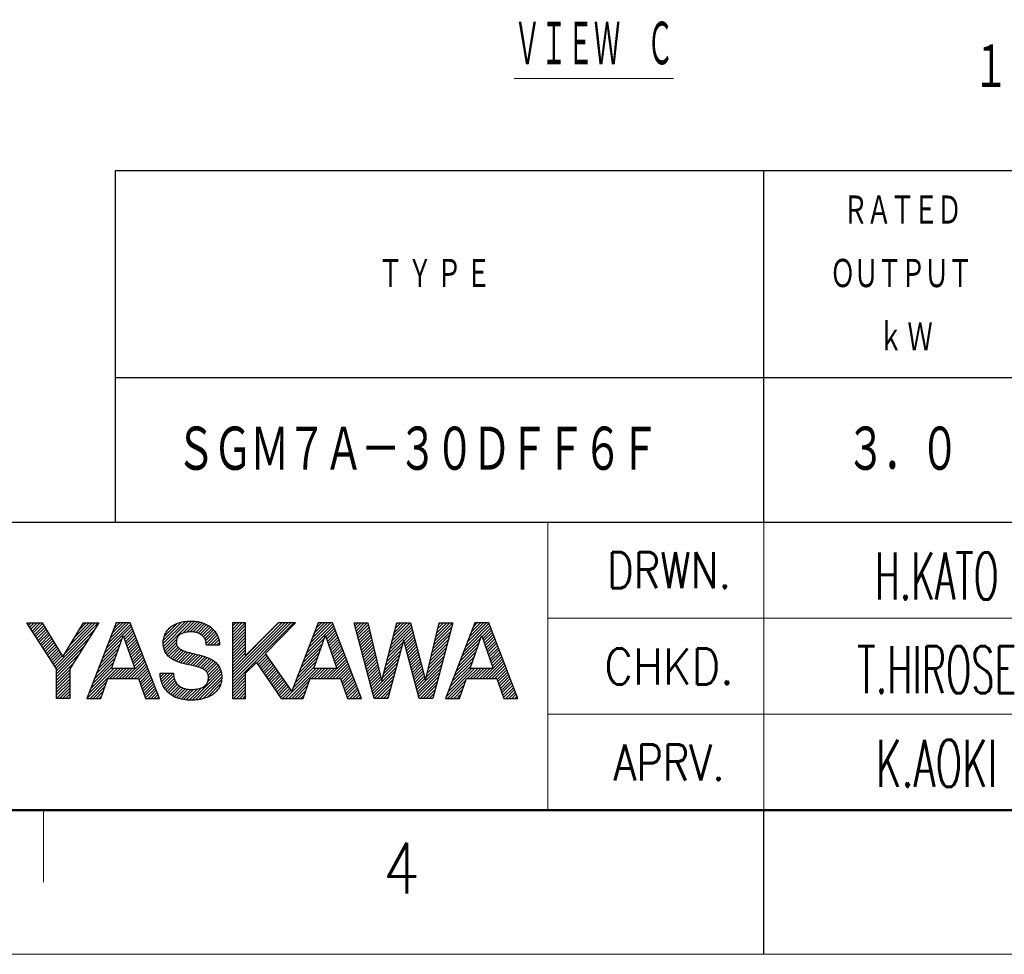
# Model space of a CAD drawing. Header units: millimetres. Extents: x 0 to 1300, y 0 to 891.
# Tile 7 of 146: x 475 to 680, y 0 to 195. Entities that reach past the tile are written whole.
import ezdxf

# ---------------------------------------------------------------- set-up
doc = ezdxf.new("R2010")
doc.units = ezdxf.units.MM
doc.header["$LTSCALE"] = 0.545669
doc.layers.add('NoLayerName_001', color=7, linetype='Continuous')
doc.layers.add('NoLayerName_002', color=7, linetype='Continuous')
doc.styles.get("Standard").update_dxf_attribs({"font": 'txt', "bigfont": 'extfont2'})

# ---------------------------------------------------------------- blocks, each defined once
blk = doc.blocks.new('JZB_0004')
at = {"layer": 'NoLayerName_002', "color": 3, "lineweight": 13, "char_height": 3.27, "attachment_point": 5}
for s, insert in [('\\A1;\\W0.5625;H.KATO', (84.818, 14.635)), ('\\A1;\\W0.5714;T.HIROSE', (84.818, 8.135)), ('\\A1;\\W0.6000;K.AOKI', (84.818, 1.635))]:
    blk.add_mtext(s, dxfattribs=dict(at, insert=insert))

msp = doc.modelspace()

# ---------------------------------------------------------------- linework, layer by layer
at = {"layer": 'NoLayerName_001', "color": 7, "linetype": 'Continuous', "lineweight": 25}
for p, q in [((495.00004704, 163.19999532), (1230, 163.19999532)), ((495.00004704, 90), (495.00004704, 163.19999532)), ((630.0000384, 90), (630.0000384, 163.19999532)), ((1230, 119.99999808), (495.00004704, 119.99999808)), ((75, 90), (1230, 90)), ((495, 90), (1230, 90)), ((495.00004704, 90), (1230, 90)), ((476.52460756, 68.99961158), (479.74202095, 68.99961158)), ((482.70382408, 59.43918952), (476.52460756, 68.99961158)), ((476.62709043, 68.84105111), (476.7856509, 68.99961158)), ((476.87693284, 68.45449742), (477.422047, 68.99961158)), ((477.12677526, 68.06794373), (478.05844311, 68.99961158)), ((477.37661767, 67.68139005), (478.69483921, 68.99961158)), ((477.62646009, 67.29483636), (479.33123531, 68.99961158)), ((477.8763025, 66.90828267), (479.82740172, 68.85938188)), ((478.12614492, 66.52172898), (480.06824156, 68.46382562)), ((478.37598733, 66.13517529), (480.3090814, 68.06826936)), ((478.62582975, 65.7486216), (480.54992123, 67.67271309)), ((479.74202095, 68.99961158), (484.03479283, 61.94914679)), ((482.37346597, 59.95031628), (491.41945491, 68.99630522)), ((484.03479283, 61.94914679), (488.34788123, 68.9981154)), ((484.50599385, 62.71924026), (490.78343364, 68.99668005)), ((491.55474263, 68.99622549), (485.45994206, 59.44816659)), ((485.50926608, 64.3589086), (490.14741236, 68.99705488)), ((486.51253832, 65.99857694), (489.51139109, 68.99742971)), ((487.51581056, 67.63824528), (488.87536981, 68.99780454)), ((488.34788123, 68.9981154), (491.55474263, 68.99622549)), ((495.13407368, 68.99622549), (489.06179454, 53.2703675)), ((492.66702891, 62.60712598), (498.34399376, 68.28409083)), ((493.0673338, 63.64382697), (498.1666366, 68.74312978)), ((493.46763868, 64.68052796), (497.7834784, 68.99636768)), ((493.86794357, 65.71722895), (497.14704814, 68.99633352)), ((494.26824845, 66.75392994), (496.51061788, 68.99629937)), ((494.66855334, 67.79063093), (495.87418762, 68.99626521)), ((495.06885823, 68.82733192), (495.23775737, 68.99623106)), ((498.06878811, 68.99638299), (495.13407368, 68.99622549)), ((496.72175316, 66.02545413), (498.52135092, 67.82505189)), ((504.14405961, 53.27225741), (498.06878811, 68.99638299)), ((504.92256308, 64.68032251), (509.55233439, 69.31009381)), ((504.95487561, 65.34903114), (508.76559385, 69.15974937)), ((504.97856941, 64.09993273), (510.23179879, 69.35316211)), ((505.11032362, 63.59529084), (510.89160423, 69.37657145)), ((505.15465211, 66.18520374), (507.84792928, 68.87848091)), ((509.02069674, 66.86926786), (511.4848256, 69.33339672)), ((509.83989634, 67.05207135), (512.05919325, 69.27136827)), ((510.54467822, 67.12045713), (512.58145683, 69.15723574)), ((511.16328113, 67.10266394), (513.07376461, 69.01314742)), ((511.70048875, 67.00347545), (513.53398368, 68.83697038)), ((512.19381674, 66.86040734), (513.97173072, 68.63832132)), ((512.62640838, 66.65660288), (514.37098551, 68.40118001)), ((512.99239829, 66.38619669), (514.75566972, 68.14946811)), ((513.31381509, 66.07121738), (515.09630588, 67.85370817)), ((522.10284564, 68.99654048), (519.34452276, 68.99654048)), ((519.34452276, 68.99654048), (519.34452276, 53.27005252)), ((519.34452276, 68.91994454), (519.4211187, 68.99654048)), ((519.34452276, 68.28354844), (520.05751481, 68.99654048)), ((519.34452276, 67.64715233), (520.69391091, 68.99654048)), ((519.34452276, 67.01075623), (521.33030701, 68.99654048)), ((519.34452276, 66.37436013), (521.96670312, 68.99654048)), ((519.34452276, 59.37400299), (528.9669815, 68.99646173)), ((519.34452276, 58.73760689), (529.60337761, 68.99646173)), ((519.34452276, 58.10121079), (530.23977371, 68.99646173)), ((519.34452276, 57.46481468), (530.87616981, 68.99646173)), ((519.34452276, 56.82841858), (531.51256592, 68.99646173)), ((519.34452276, 56.19202248), (532.14896202, 68.99646173)), ((519.34452276, 65.73796402), (522.10284564, 68.4962869)), ((519.34452276, 65.10156792), (522.10284564, 67.8598908)), ((522.10284564, 62.19822111), (522.10284564, 68.99654048)), ((528.85738211, 68.99646173), (522.10284564, 62.19822111)), ((526.2039492, 62.65589419), (532.50616733, 68.99646173)), ((532.50616733, 68.99646173), (528.85738211, 68.99646173)), ((537.22369636, 68.99622549), (531.74079401, 54.79745937)), ((534.81147423, 62.7494285), (540.40901418, 68.34696845)), ((535.21181294, 63.78616332), (540.2316537, 68.80600408)), ((535.61215166, 64.82289813), (539.78561652, 68.996363)), ((536.01249037, 65.85963295), (539.14918626, 68.99632884)), ((536.41282908, 66.89636777), (538.512756, 68.99629468)), ((536.8131678, 67.93310258), (537.87632574, 68.99626052)), ((537.21350651, 68.9698374), (537.23989547, 68.99622636)), ((540.15809581, 68.99638299), (537.22369636, 68.99622549)), ((538.78847236, 66.09003052), (540.58637465, 67.88793282)), ((546.2335248, 53.27225741), (540.15809581, 68.99638299)), ((544.72632199, 68.99654048), (547.54701188, 68.99654048)), ((548.89514731, 53.2703675), (544.72632199, 68.99654048)), ((544.75788748, 68.87746513), (544.87696283, 68.99654048)), ((544.8912388, 68.37442035), (545.51335893, 68.99654048)), ((545.02459011, 67.87137556), (546.14975503, 68.99654048)), ((545.15794143, 67.36833077), (546.78615114, 68.99654048)), ((545.29129274, 66.86528598), (547.42254724, 68.99654048)), ((545.42464406, 66.36224119), (547.64537805, 68.58297518)), ((545.55799537, 65.85919641), (547.76765973, 68.06886077)), ((547.54701188, 68.99654048), (550.4067599, 56.97317264)), ((550.4527477, 56.97317264), (553.58905248, 68.99654048)), ((552.17183801, 63.5634936), (556.6440792, 68.03573479)), ((552.3964265, 64.4244782), (556.51277538, 68.54082708)), ((552.621015, 65.2854628), (556.33209268, 68.99654048)), ((552.8456035, 66.1464474), (555.69569658, 68.99654048)), ((553.07019199, 67.007432), (555.05930048, 68.99654048)), ((553.29478049, 67.8684166), (554.42290437, 68.99654048)), ((553.51936899, 68.7294012), (553.78650827, 68.99654048)), ((553.58905248, 68.99654048), (556.39430811, 68.99654048)), ((556.39430811, 68.99654048), (559.51990339, 56.97317264)), ((559.57597071, 56.97679497), (562.42815909, 68.99654048)), ((565.25546366, 68.99654048), (561.06269949, 53.2703675)), ((561.35484221, 64.47334846), (565.02913929, 68.14764554)), ((561.55283624, 65.30773859), (565.24163812, 68.99654048)), ((561.75083027, 66.14212873), (564.60524202, 68.99654048)), ((561.9488243, 66.97651886), (563.96884592, 68.99654048)), ((562.14681833, 67.81090899), (563.33244982, 68.99654048)), ((562.34481236, 68.64529912), (562.69605371, 68.99654048)), ((562.42815909, 68.99654048), (565.25546366, 68.99654048)), ((569.7934513, 68.99622549), (563.72117215, 53.2703675)), ((567.45286034, 62.93461336), (572.94734126, 68.42909427)), ((567.85316523, 63.97131435), (572.76998742, 68.88813653)), ((568.25347011, 65.00801534), (572.24181167, 68.99635689)), ((568.653775, 66.04471633), (571.60538141, 68.99632273)), ((569.05407989, 67.08141731), (570.96895115, 68.99628858)), ((569.45438477, 68.1181183), (570.33252089, 68.99625442)), ((572.72816572, 68.99638299), (569.7934513, 68.99622549)), ((571.32887173, 66.17422864), (573.1246951, 67.97005201)), ((578.80327973, 53.27225741), (572.72816572, 68.99638299)), ((478.87567216, 65.36206792), (480.79076107, 67.27715683)), ((479.12551458, 64.97551423), (481.03160091, 66.88160056)), ((479.37535699, 64.58896054), (481.27244075, 66.4860443)), ((479.62519941, 64.20240685), (481.51328059, 66.09048804)), ((479.87504182, 63.81585316), (481.75412043, 65.69493177)), ((482.62330839, 59.56376259), (490.67045612, 67.61091032)), ((482.70382408, 59.00788218), (489.54725393, 65.85131203)), ((492.26672402, 61.57042499), (496.34953121, 65.65323218)), ((494.18423668, 59.53226756), (496.57323974, 66.28562283)), ((496.57323974, 66.28562283), (496.63009452, 66.28562283)), ((496.63009452, 66.28562283), (499.00933306, 59.53226756)), ((496.88754814, 65.554853), (498.69870807, 67.36601294)), ((497.05334311, 65.08425187), (498.87606523, 66.906974)), ((497.21913808, 64.61365074), (499.05342239, 66.44793505)), ((497.38493305, 64.14304961), (499.23077955, 65.98889611)), ((513.58143992, 65.70244611), (515.42684765, 67.54785384)), ((513.76192362, 65.24653371), (515.70794258, 67.19255266)), ((513.8710171, 64.71923109), (515.97803878, 66.82625276)), ((514.12681751, 64.33863539), (516.19510766, 66.40692554)), ((514.7623109, 64.33773268), (516.39107719, 65.96649896)), ((519.34452276, 64.46517182), (522.10284564, 67.2234947)), ((519.34452276, 63.82877572), (522.10284564, 66.58709859)), ((519.34452276, 63.19237961), (522.10284564, 65.95070249)), ((534.41113552, 61.71269368), (538.4869857, 65.78854387)), ((536.27338688, 59.53226756), (538.66286243, 66.28562283)), ((538.66286243, 66.28562283), (538.71955971, 66.28562283)), ((538.71955971, 66.28562283), (541.09895574, 59.53226756)), ((538.95427544, 65.61943751), (540.76373512, 67.42889719)), ((539.12007853, 65.14884449), (540.9410956, 66.96986156)), ((539.28588162, 64.67825148), (541.11845607, 66.51082593)), ((539.4516847, 64.20765846), (541.29581655, 66.0517903)), ((545.69134669, 65.35615162), (547.88994142, 67.55474635)), ((545.824698, 64.85310683), (548.0122231, 67.04063193)), ((545.95804932, 64.35006204), (548.13450479, 66.52651751)), ((546.09140063, 63.84701725), (548.25678647, 66.0124031)), ((551.94724951, 62.702509), (556.77538301, 67.5306425)), ((555.04837159, 65.16723498), (556.90668683, 67.02555022)), ((555.18185686, 64.66432414), (557.03799065, 66.52045793)), ((555.31534212, 64.1614133), (557.16929446, 66.01536564)), ((560.95885415, 62.8045682), (564.56643848, 66.41215252)), ((561.15684818, 63.63895833), (564.79778888, 67.27989903)), ((567.05255546, 61.89791237), (571.11894101, 65.96429792)), ((568.8434568, 59.53226756), (571.23261736, 66.28562283)), ((571.23261736, 66.28562283), (571.28962963, 66.28562283)), ((571.28962963, 66.28562283), (573.66871067, 59.53226756)), ((571.49465858, 65.70361939), (573.30204894, 67.51100975)), ((571.66044544, 65.23301014), (573.47940278, 67.05196749)), ((571.82623229, 64.7624009), (573.65675662, 66.59292523)), ((571.99201915, 64.29179165), (573.83411047, 66.13388296)), ((572.15780601, 63.8211824), (574.01146431, 65.6748407)), ((480.12488424, 63.42929948), (481.99496027, 65.29937551)), ((480.37472665, 63.04274579), (482.23580011, 64.90381924)), ((480.62456907, 62.6561921), (482.47663995, 64.50826298)), ((480.87441148, 62.26963841), (482.71747979, 64.11270672)), ((481.1242539, 61.88308472), (482.95831963, 63.71715045)), ((482.70382408, 58.37148608), (488.42405174, 64.09171374)), ((491.46611425, 59.49702302), (495.65281739, 63.68372616)), ((491.86641914, 60.533724), (496.0011743, 64.66847917)), ((497.55072802, 63.67244848), (499.40813671, 65.52985716)), ((497.71652299, 63.20184735), (499.58549386, 65.07081822)), ((497.88231797, 62.73124622), (499.76285102, 64.61177927)), ((498.04811294, 62.26064508), (499.94020818, 64.15274033)), ((498.21390791, 61.79004395), (500.11756534, 63.69370138)), ((505.2725392, 63.12111031), (507.75677544, 65.60534656)), ((505.50023923, 62.71241425), (507.66540238, 64.87757739)), ((505.7673364, 62.34311531), (507.77813385, 64.35391276)), ((506.06585305, 62.00523586), (508.01998443, 63.95936724)), ((506.41817807, 61.72116478), (508.34811617, 63.65110287)), ((515.39780429, 64.33682996), (516.53499011, 65.47401578)), ((516.03329768, 64.33592725), (516.63001843, 64.932648)), ((516.66879106, 64.33502453), (516.6845686, 64.35080207)), ((519.34452276, 62.55598351), (522.10284564, 65.31430639)), ((519.34452276, 61.91958741), (522.10284564, 64.67791028)), ((519.34452276, 61.2831913), (522.10284564, 64.04151418)), ((533.61045809, 59.63922405), (537.79005865, 63.81882461)), ((534.0107968, 60.67595887), (538.13852217, 64.80368424)), ((539.61748779, 63.73706545), (541.47317702, 65.59275467)), ((539.78329088, 63.26647243), (541.6505375, 65.13371905)), ((539.94909397, 62.79587941), (541.82789797, 64.67468342)), ((540.11489705, 62.3252864), (542.00525844, 64.21564779)), ((540.28070014, 61.85469338), (542.18261892, 63.75661216)), ((546.22475195, 63.34397247), (548.37906816, 65.49828868)), ((546.35810326, 62.84092768), (548.50134985, 64.98417426)), ((546.49145458, 62.33788289), (548.62363153, 64.47005984)), ((546.62480589, 61.8348381), (548.74591322, 63.95594543)), ((551.49807252, 60.9805398), (554.65641533, 64.13888261)), ((551.72266101, 61.8415244), (554.8901814, 65.00904479)), ((554.96774144, 65.2977514), (551.73662621, 53.2703675)), ((555.01372923, 65.2977514), (554.96774144, 65.2977514)), ((558.20610132, 53.2703675), (555.01372923, 65.2977514)), ((555.44882739, 63.65850247), (557.30059828, 65.51027335)), ((555.58231265, 63.15559163), (557.43190209, 65.00518107)), ((555.71579792, 62.65268079), (557.56320591, 64.50008878)), ((555.84928318, 62.14976995), (557.69450972, 63.99499649)), ((560.36487207, 60.3013978), (563.87238727, 63.80891301)), ((560.56286609, 61.13578793), (564.10373767, 64.67665951)), ((560.76086012, 61.97017807), (564.33508808, 65.54440602)), ((566.25194568, 59.82451039), (570.42215611, 63.99472082)), ((566.65225057, 60.86121138), (570.77054856, 64.97950937)), ((572.32359286, 63.35057316), (574.18881815, 65.21579844)), ((572.48937972, 62.87996391), (574.36617199, 64.75675618)), ((572.65516657, 62.40935466), (574.54352583, 64.29771392)), ((572.82095343, 61.93874541), (574.72087967, 63.83867166)), ((481.37409631, 61.49653103), (483.19915947, 63.32159419)), ((481.62393873, 61.10997735), (483.43999931, 62.92603793)), ((481.87378114, 60.72342366), (483.68083914, 62.53048166)), ((482.12362356, 60.33686997), (483.92167898, 62.1349254)), ((482.70382408, 57.73508998), (487.30084955, 62.33211545)), ((490.66550448, 57.42362104), (494.95610357, 61.71422013)), ((491.06580936, 58.46032203), (495.30446048, 62.69897314)), ((498.37970288, 61.31944282), (500.29492249, 63.23466243)), ((498.54549785, 60.84884169), (500.47227965, 62.77562349)), ((498.71129283, 60.37824056), (500.64963681, 62.31658454)), ((498.8770878, 59.90763943), (500.82699397, 61.8575456)), ((506.78104697, 61.44763757), (508.74470834, 63.41129894)), ((507.20085469, 61.23104919), (509.17478644, 63.20498094)), ((507.6209401, 61.01473849), (509.64030258, 63.03410098)), ((508.09234228, 60.84974457), (510.13240433, 62.88980662)), ((508.56374447, 60.68475065), (510.63792829, 62.75893448)), ((509.06653454, 60.55114462), (511.14815323, 62.63276331)), ((509.57955492, 60.4277689), (511.65982425, 62.50803823)), ((510.09436503, 60.30618291), (512.1672584, 62.37907628)), ((510.62239928, 60.19782105), (512.67041041, 62.24583219)), ((511.13744331, 60.07646898), (513.17356243, 62.1125881)), ((511.64714749, 59.94977706), (513.65188909, 61.95451866)), ((512.15394637, 59.82017984), (514.11665618, 61.78288964)), ((512.61662977, 59.64646714), (514.56486796, 61.59470533)), ((519.34452276, 60.6467952), (522.10284564, 63.40511808)), ((519.34452276, 60.0103991), (522.10284564, 62.76872198)), ((524.42336904, 60.63447265), (526.3034993, 62.51460291)), ((524.68303957, 60.25774707), (526.56654916, 62.14125667)), ((524.94271009, 59.8810215), (526.82959902, 61.76791043)), ((531.74079401, 54.79745937), (526.2039492, 62.65589419)), ((532.80978066, 57.56575442), (537.09313159, 61.84910535)), ((533.21011938, 58.60248923), (537.44159512, 62.83396498)), ((540.44650323, 61.38410037), (542.35997939, 63.29757653)), ((540.61230632, 60.91350735), (542.53733987, 62.8385409)), ((540.7781094, 60.44291433), (542.71470034, 62.37950527)), ((540.94391249, 59.97232132), (542.89206081, 61.92046964)), ((546.75815721, 61.33179331), (548.8681949, 63.44183101)), ((546.89150852, 60.82874853), (548.99047659, 62.92771659)), ((547.02485984, 60.32570374), (549.11275827, 62.41360217)), ((547.15821115, 59.82265895), (549.23503996, 61.89948776)), ((550.82430703, 58.397586), (553.95511713, 61.5283961)), ((551.04889552, 59.2585706), (554.1888832, 62.39855827)), ((551.27348402, 60.1195552), (554.42264926, 63.26872044)), ((555.98276845, 61.64685911), (557.82581354, 63.4899042)), ((556.11625371, 61.14394827), (557.95711735, 62.98481192)), ((556.24973898, 60.64103743), (558.08842117, 62.47971963)), ((556.38322424, 60.1381266), (558.21972499, 61.97462734)), ((559.96888401, 58.63261754), (563.40968646, 62.07341999)), ((560.16687804, 59.46700767), (563.64103687, 62.9411665)), ((565.45133591, 57.75110841), (569.72537122, 62.02514372)), ((565.8516408, 58.7878094), (570.07376367, 63.00993227)), ((572.98674029, 61.46813617), (574.89823351, 63.37962939)), ((573.15252714, 60.99752692), (575.07558736, 62.92058713)), ((573.318314, 60.52691767), (575.2529412, 62.46154487)), ((573.48410086, 60.05630843), (575.43029504, 62.00250261)), ((573.64988771, 59.58569918), (575.60764888, 61.54346035)), ((482.70382408, 57.09869387), (486.17764736, 60.57251716)), ((489.06428493, 53.27681708), (495.31973542, 59.53226756)), ((489.46458982, 54.31351807), (494.68333931, 59.53226756)), ((489.86489471, 55.35021906), (494.25938976, 59.74471411)), ((490.26519959, 56.38692005), (494.60774666, 60.72946712)), ((493.83155828, 57.40769433), (495.95613152, 59.53226756)), ((499.00933306, 59.53226756), (494.18423668, 59.53226756)), ((494.46795439, 57.40769433), (496.59252762, 59.53226756)), ((495.10435049, 57.40769433), (497.22892372, 59.53226756)), ((495.74074659, 57.40769433), (497.86531983, 59.53226756)), ((496.3771427, 57.40769433), (498.50171593, 59.53226756)), ((497.0135388, 57.40769433), (501.00435113, 61.39850665)), ((497.6499349, 57.40769433), (501.18170828, 60.93946771)), ((498.28633101, 57.40769433), (501.35906544, 60.48042876)), ((498.92272711, 57.40769433), (501.5364226, 60.02138982)), ((499.55912321, 57.40769433), (501.71377976, 59.56235087)), ((513.07767892, 59.47112018), (514.97936309, 61.37280435)), ((513.47444238, 59.23148754), (515.37663626, 61.13368142)), ((513.82879238, 58.94944143), (515.73382236, 60.85447142)), ((514.11247427, 58.59672722), (516.06186099, 60.54611394)), ((514.29361273, 58.14146958), (516.35549826, 60.20335511)), ((514.3439235, 57.55538425), (516.59702853, 59.80848928)), ((522.10284564, 58.52967059), (524.32978897, 60.77023701)), ((524.32978897, 60.77023701), (529.49932136, 53.2703675)), ((525.20238062, 59.50429592), (527.09264888, 61.39456418)), ((525.46205115, 59.12757034), (527.35569874, 61.02121794)), ((525.72172167, 58.75084477), (527.61874861, 60.6478717)), ((525.9813922, 58.37411919), (527.88179847, 60.27452546)), ((526.24106273, 57.99739362), (528.14484833, 59.90117922)), ((526.50073325, 57.62066804), (528.40789819, 59.52783298)), ((530.42358206, 53.2703675), (536.68548211, 59.53226756)), ((531.05997816, 53.2703675), (537.32187822, 59.53226756)), ((532.00910323, 55.49228478), (536.39620453, 59.87938608)), ((532.40944195, 56.5290196), (536.74466806, 60.86424571)), ((535.83370109, 57.40769433), (537.95827432, 59.53226756)), ((541.09895574, 59.53226756), (536.27338688, 59.53226756)), ((536.47009719, 57.40769433), (538.59467042, 59.53226756)), ((537.10649329, 57.40769433), (539.23106653, 59.53226756)), ((537.7428894, 57.40769433), (539.86746263, 59.53226756)), ((538.3792855, 57.40769433), (540.50385873, 59.53226756)), ((539.0156816, 57.40769433), (543.06942129, 61.46143401)), ((539.6520777, 57.40769433), (543.24678176, 61.00239838)), ((540.28847381, 57.40769433), (543.42414224, 60.54336276)), ((540.92486991, 57.40769433), (543.60150271, 60.08432713)), ((541.56126601, 57.40769433), (543.77886319, 59.6252915)), ((547.29156247, 59.31961416), (549.35732165, 61.38537334)), ((547.42491378, 58.81656937), (549.47960333, 60.87125892)), ((547.5582651, 58.31352459), (549.60188502, 60.35714451)), ((547.69161641, 57.8104798), (549.7241667, 59.84303009)), ((548.4917243, 54.79221107), (553.48758499, 59.78807176)), ((550.59971853, 57.5366014), (553.72135106, 60.65823393)), ((556.51670951, 59.63521576), (558.3510288, 61.46953505)), ((556.65019477, 59.13230492), (558.48233262, 60.96444277)), ((556.78368004, 58.62939408), (558.61363643, 60.45935048)), ((556.9171653, 58.12648324), (558.74494025, 59.95425819)), ((557.71807689, 55.10901821), (562.94698566, 60.33792698)), ((557.85156215, 54.60610737), (562.71563525, 59.47018047)), ((559.77088998, 57.79822741), (563.17833606, 61.20567349)), ((563.85011637, 53.60430445), (569.77807947, 59.53226756)), ((564.25042125, 54.64100544), (569.14168337, 59.53226756)), ((564.65072614, 55.67770643), (569.02858633, 60.05556662)), ((565.05103103, 56.71440742), (569.37697877, 61.04035517)), ((568.28990234, 57.40769433), (570.41447558, 59.53226756)), ((573.66871067, 59.53226756), (568.8434568, 59.53226756)), ((568.92629845, 57.40769433), (571.05087168, 59.53226756)), ((569.56269455, 57.40769433), (571.68726778, 59.53226756)), ((570.19909065, 57.40769433), (572.32366389, 59.53226756)), ((570.83548676, 57.40769433), (572.96005999, 59.53226756)), ((571.47188286, 57.40769433), (573.59645609, 59.53226756)), ((572.10827896, 57.40769433), (575.78500272, 61.08441809)), ((572.74467506, 57.40769433), (575.96235656, 60.62537582)), ((573.38107117, 57.40769433), (576.1397104, 60.16633356)), ((574.01746727, 57.40769433), (576.31706424, 59.7072913)), ((482.70382408, 53.27005252), (482.70382408, 59.43918952)), ((482.70382408, 56.46229777), (485.45994206, 59.21841575)), ((482.70382408, 55.82590167), (485.45994206, 58.58201965)), ((482.70382408, 55.18950556), (485.45994206, 57.94562355)), ((485.45994206, 59.44816659), (485.45994206, 53.27005252)), ((491.96910528, 53.2703675), (493.43252518, 57.40769433)), ((493.43252518, 57.40769433), (499.7578947, 57.40769433)), ((499.7578947, 57.40769433), (501.21469992, 53.27225741)), ((499.87189796, 57.08407297), (501.89113692, 59.10331193)), ((500.03768212, 56.61346103), (502.06849407, 58.64427298)), ((500.20346628, 56.14284908), (502.24585123, 58.18523404)), ((500.36925044, 55.67223714), (502.42320839, 57.72619509)), ((504.3024214, 58.3326159), (504.48782165, 58.51801614)), ((504.36334452, 57.75714291), (505.12421775, 58.51801614)), ((504.44468777, 57.20209007), (505.76061385, 58.51801614)), ((504.59389459, 56.71490078), (506.39700996, 58.51801614)), ((504.75119614, 56.23580622), (507.03340606, 58.51801614)), ((504.973835, 55.82204898), (507.11168558, 57.95989957)), ((505.19758878, 55.40940666), (507.20920149, 57.42101937)), ((510.95602912, 52.89469766), (516.95621982, 58.89488836)), ((511.64650242, 52.94877485), (517.05732008, 58.35959251)), ((512.36337525, 53.02925158), (517.10810177, 57.7739781)), ((514.20833141, 56.78339606), (516.8133783, 59.38844294)), ((519.34452276, 55.55562638), (522.10284564, 58.31394925)), ((519.34452276, 54.91923027), (522.10284564, 57.67755315)), ((522.10284564, 53.27005252), (522.10284564, 58.52967059)), ((526.76040378, 57.24394246), (528.67094806, 59.15448674)), ((527.02007431, 56.86721689), (528.93399792, 58.7811405)), ((527.27974483, 56.49049131), (529.19704778, 58.40779426)), ((527.53941536, 56.11376573), (529.46009764, 58.03444802)), ((527.79908589, 55.73704016), (529.7231475, 57.66110178)), ((534.05841298, 53.2703675), (535.52214787, 57.40769433)), ((535.52214787, 57.40769433), (541.84735989, 57.40769433)), ((541.84735989, 57.40769433), (543.30416511, 53.27225741)), ((541.93861526, 57.14864747), (543.95622366, 59.16625587)), ((542.10439942, 56.67803553), (544.13358413, 58.70722024)), ((542.27018358, 56.20742358), (544.31094461, 58.24818461)), ((542.43596774, 55.73681164), (544.48830508, 57.78914898)), ((547.82496773, 57.30743501), (549.84644839, 59.32891567)), ((547.95831904, 56.80439022), (549.96873007, 58.81480125)), ((548.09167036, 56.30134543), (550.09101176, 58.30068684)), ((548.22502167, 55.79830065), (550.21329345, 57.78657242)), ((548.62507562, 54.28916628), (553.25381892, 58.91790959)), ((548.75842693, 53.78612149), (553.02005285, 58.04774741)), ((557.05065057, 57.6235724), (558.87624406, 59.4491659)), ((557.18413583, 57.12066157), (559.00754788, 58.94407361)), ((557.31762109, 56.61775073), (559.13885169, 58.43898133)), ((557.45110636, 56.11483989), (559.27015551, 57.93388904)), ((557.58459162, 55.61192905), (559.40145933, 57.42879675)), ((557.98504742, 54.10319654), (562.48428485, 58.60243397)), ((558.11853268, 53.6002857), (562.25293445, 57.73468746)), ((566.62816791, 53.2703675), (568.0919028, 57.40769433)), ((568.0919028, 57.40769433), (574.41711483, 57.40769433)), ((574.41711483, 57.40769433), (575.87423503, 53.27225741)), ((574.47879879, 57.23262974), (576.49441809, 59.24824904)), ((574.64460946, 56.76204431), (576.67177193, 58.78920678)), ((574.81042012, 56.29145887), (576.84912577, 58.33016452)), ((574.97623079, 55.82087343), (577.02647961, 57.87112225)), ((575.14204145, 55.35028799), (577.20383345, 57.41207999)), ((482.70382408, 54.55310946), (485.45994206, 57.30922745)), ((482.70382408, 53.91671336), (485.45994206, 56.67283134)), ((482.70382408, 53.28031726), (485.45994206, 56.03643524)), ((483.32995544, 53.27005252), (485.45994206, 55.40003914)), ((489.69423146, 53.2703675), (493.21413576, 56.7902718)), ((490.33062756, 53.2703675), (492.8658384, 55.80557834)), ((500.5350346, 55.2016252), (502.60056555, 57.26715615)), ((500.70081876, 54.73101326), (502.7779227, 56.8081172)), ((500.86660292, 54.26040131), (502.95527986, 56.34907826)), ((501.03238708, 53.78978937), (503.13263702, 55.89003931)), ((501.19817124, 53.31917743), (503.30999418, 55.43100037)), ((505.48128103, 55.05670281), (507.38262508, 56.95804686)), ((505.76497328, 54.70399895), (507.6273107, 56.56633637)), ((506.10546787, 54.40809744), (507.91396685, 56.21659642)), ((506.44756397, 54.11379744), (508.23779171, 55.90402518)), ((506.84206771, 53.87190508), (508.63690432, 55.66674168)), ((507.24280543, 53.63624669), (509.06898172, 55.46242298)), ((510.34135932, 52.91642397), (512.9229913, 55.49805594)), ((513.16914145, 53.19862168), (517.08168159, 57.11116182)), ((514.12450492, 53.51758905), (516.89103449, 56.28411862)), ((519.34452276, 54.28283417), (522.10284564, 57.04115705)), ((519.34452276, 53.64643807), (522.10284564, 56.40476094)), ((519.60453332, 53.27005252), (522.10284564, 55.76836484)), ((528.05875641, 55.36031458), (529.98619737, 57.28775553)), ((528.31842694, 54.983589), (530.24924723, 56.91440929)), ((528.57809747, 54.60686343), (530.51229709, 56.54106305)), ((528.83776799, 54.23013785), (530.77534695, 56.16771681)), ((529.09743852, 53.85341228), (531.03839682, 55.79437057)), ((529.35710905, 53.4766867), (531.30144668, 55.42102433)), ((531.69637426, 53.2703675), (535.35157909, 56.92557233)), ((532.33277036, 53.2703675), (535.00316572, 55.94076285)), ((542.6017519, 55.2661997), (544.66566556, 57.33011335)), ((542.76753606, 54.79558776), (544.84302603, 56.87107772)), ((542.93332022, 54.32497581), (545.0203865, 56.4120421)), ((543.09910438, 53.85436387), (545.19774698, 55.95300647)), ((543.26488854, 53.38375193), (545.37510745, 55.49397084)), ((548.35837299, 55.29525586), (550.33557513, 57.272458)), ((548.89177825, 53.28307671), (552.78628679, 57.17758524)), ((549.51546515, 53.2703675), (552.55252072, 56.30742307)), ((550.15186125, 53.2703675), (552.31875465, 55.4372609)), ((550.4067599, 56.97317264), (550.4527477, 56.97317264)), ((558.42501059, 53.2703675), (562.02158404, 56.86694095)), ((559.06140669, 53.2703675), (561.79023364, 55.99919445)), ((559.51990339, 56.97317264), (559.57597071, 56.97679497)), ((564.15257552, 53.2703675), (567.98350225, 57.10129423)), ((564.78897162, 53.2703675), (567.63508888, 56.11648476)), ((575.30785212, 54.87970256), (577.38118729, 56.95303773)), ((575.47366279, 54.40911712), (577.55854113, 56.49399547)), ((575.63947345, 53.93853168), (577.73589498, 56.03495321)), ((575.80528412, 53.46794625), (577.91324882, 55.57591095)), ((483.96635155, 53.27005252), (485.45994206, 54.76364303)), ((484.60274765, 53.27005252), (485.45994206, 54.12724693)), ((485.23914375, 53.27005252), (485.45994206, 53.49085083)), ((490.96702367, 53.2703675), (492.51754104, 54.82088488)), ((491.60341977, 53.2703675), (492.16924368, 53.83619141)), ((501.78764733, 53.27225741), (503.48735134, 54.97196142)), ((502.42404343, 53.27225741), (503.66470849, 54.51292247)), ((503.06043953, 53.27225741), (503.84206565, 54.05388353)), ((503.69683564, 53.27225741), (504.01942281, 53.59484458)), ((507.69107663, 53.44812179), (509.54729143, 55.30433659)), ((508.15274622, 53.27339527), (510.09508933, 55.21573838)), ((508.65587532, 53.14012827), (510.67260633, 55.15685928)), ((509.1826927, 53.03054955), (511.34541268, 55.19326953)), ((509.74323847, 52.95469922), (512.04889302, 55.26035376)), ((515.76409247, 54.5207805), (515.99895256, 54.75564059)), ((520.24092942, 53.27005252), (522.10284564, 55.13196874)), ((520.87732552, 53.27005252), (522.10284564, 54.49557264)), ((521.51372163, 53.27005252), (522.10284564, 53.85917653)), ((529.78718595, 53.2703675), (531.56449654, 55.04767809)), ((532.96916647, 53.2703675), (534.65475235, 54.95595338)), ((533.60556257, 53.2703675), (534.30633897, 53.97114391)), ((543.78979013, 53.27225741), (545.55246793, 55.03493521)), ((544.42618623, 53.27225741), (545.7298284, 54.57589958)), ((545.06258234, 53.27225741), (545.90718888, 54.11686395)), ((545.69897844, 53.27225741), (546.08454935, 53.65782832)), ((550.78825735, 53.2703675), (552.08498858, 54.56709873)), ((551.42465346, 53.2703675), (551.85122251, 53.69693656)), ((559.6978028, 53.2703675), (561.55888324, 55.13144794)), ((560.3341989, 53.2703675), (561.32753283, 54.26370144)), ((560.970595, 53.2703675), (561.09618243, 53.39595493)), ((565.42536772, 53.2703675), (567.28667551, 55.13167528)), ((566.06176383, 53.2703675), (566.93826214, 54.14686581)), ((576.24599139, 53.27225741), (578.09060266, 55.11686868)), ((576.88238749, 53.27225741), (578.2679565, 54.65782642)), ((577.51878359, 53.27225741), (578.44531034, 54.19878416)), ((578.1551797, 53.27225741), (578.62266418, 53.7397419)), ((485.45994206, 53.27005252), (482.70382408, 53.27005252)), ((489.06179454, 53.2703675), (491.96910528, 53.2703675)), ((501.21469992, 53.27225741), (504.14405961, 53.27225741)), ((519.34452276, 53.27005252), (522.10284564, 53.27005252)), ((529.49932136, 53.2703675), (534.05841298, 53.2703675)), ((543.30416511, 53.27225741), (546.2335248, 53.27225741)), ((551.73662621, 53.2703675), (548.89514731, 53.2703675)), ((561.06269949, 53.2703675), (558.20610132, 53.2703675)), ((563.72117215, 53.2703675), (566.62816791, 53.2703675)), ((575.87423503, 53.27225741), (578.80327973, 53.27225741)), ((578.7915758, 53.27225741), (578.80001802, 53.28069964)), ((630, 0), (630, 30))]:
    msp.add_line(p, q, dxfattribs=at)
at = {"layer": 'NoLayerName_001', "color": 2, "linetype": 'Continuous', "lineweight": 13}
for p, q in [((584.99999589, 90), (584.99999589, 30)), ((630, 30), (630, 90)), ((705.00000038, 69.9999), (584.99999965, 69.9999)), ((705.00000032, 50.0062505), (584.9999988, 50.0062505)), ((480, 30), (480, 15))]:
    msp.add_line(p, q, dxfattribs=at)
at = {"layer": 'NoLayerName_001', "color": 7, "linetype": 'Continuous', "lineweight": 50}
msp.add_line((1230, 30), (75, 30), dxfattribs=at)
at = {"layer": 'NoLayerName_001', "color": 7, "linetype": 'Continuous', "lineweight": 13}
msp.add_line((1260, 0), (0, 0), dxfattribs=at)
at = {"layer": 'NoLayerName_001', "color": 7, "linetype": 'Continuous', "lineweight": 25}
for points in [[(504.91325276, 64.88937346), (504.91882114, 65.07404149), (504.94125826, 65.31615654), (504.98097841, 65.56783647), (505.03757398, 65.82305173), (505.11040836, 66.07750386), (505.19878926, 66.32818357), (505.30205944, 66.57300736), (505.41964224, 66.81054589), (505.55106288, 67.03982753), (505.69595702, 67.26019727), (505.85407227, 67.47121495), (506.02526589, 67.67258103), (506.20950023, 67.86408197), (506.40683689, 68.04554954), (506.61743009, 68.2168305), (506.84151957, 68.37776379), (507.07942321, 68.52816366), (507.33152969, 68.66780736), (507.59829127, 68.79642631), (507.88021677, 68.91370019), (508.177865, 69.01925329), (508.49183867, 69.1126526), (508.82277872, 69.1934073), (509.17135935, 69.26096928), (509.5382835, 69.31473454), (509.92427892, 69.35404502), (510.33009478, 69.3781909), (510.75638038, 69.38641305), (511.12668356, 69.37812189), (511.48914062, 69.35347339), (511.84321573, 69.31282138), (512.18837083, 69.25654245), (512.35982583, 69.22215737), (512.69039635, 69.14312497), (513.01059466, 69.0495666), (513.31991666, 68.94195954), (513.61787805, 68.82080157), (513.90401829, 68.68660815), (514.17790412, 68.53990895), (514.43913227, 68.38124373), (514.68733148, 68.21115771), (514.92216346, 68.03019665), (515.14332282, 67.83890178), (515.35053592, 67.63780476), (515.54355868, 67.42742302), (515.72217343, 67.20825541), (515.88618482, 66.98077868), (516.03541519, 66.74544454), (516.16969941, 66.50267778), (516.2888794, 66.25287511), (516.39279875, 65.99640513), (516.48129739, 65.73360897), (516.55420669, 65.46480188), (516.61134506, 65.1902754), (516.65251418, 64.91030012), (516.67749592, 64.62512885), (516.6860501, 64.33500001), (513.91426162, 64.33893733), (513.90629324, 64.57459692), (513.88230618, 64.80009384), (513.86448189, 64.90913326), (513.84286191, 65.0156971), (513.78851181, 65.22135462), (513.71969879, 65.41725871), (513.63676238, 65.60359054), (513.53994841, 65.78047221), (513.42941834, 65.94795279), (513.30526356, 66.10599589), (513.16752422, 66.25446943), (513.01621246, 66.39313892), (512.85133915, 66.52166474), (512.67294309, 66.63960426), (512.48112133, 66.74641898), (512.276059, 66.84148703), (512.05805694, 66.92412062), (511.82755514, 66.99358788), (511.58515034, 67.04913828), (511.33160598, 67.09003017), (511.06785344, 67.1155588), (510.79498398, 67.12508309), (510.7727596, 67.12513637), (510.42805867, 67.11869067), (510.08479176, 67.09760246), (509.77634967, 67.06323964), (509.4993384, 67.01685618), (509.25067389, 66.95952129), (509.02755715, 66.89211383), (508.82745696, 66.81531323), (508.64810007, 66.72958735), (508.48746869, 66.6351786), (508.34380498, 66.5320898), (508.21562125, 66.42007162), (508.15690979, 66.36052526), (508.10171423, 66.29861316), (508.00171562, 66.16771578), (507.91486511, 66.0266114), (507.84066307, 65.87423726), (507.77892142, 65.70929124), (507.72975932, 65.53023576), (507.69359546, 65.33529517), (507.67113955, 65.12244273), (507.66338603, 64.88937346), (507.67158093, 64.73286268), (507.69573101, 64.58327847), (507.73545964, 64.43964664), (507.79075841, 64.30108388), (507.86197777, 64.16682532), (507.9498052, 64.03624788), (508.05523302, 63.90888643), (508.17951917, 63.78444133), (508.32414428, 63.66277726), (508.49076799, 63.54391386), (508.68118697, 63.42800846), (508.89729967, 63.31532892), (509.1410905, 63.20620944), (509.4146767, 63.10096788), (509.72057481, 62.99971654), (510.06288156, 62.90179528), (510.45389355, 62.80312636), (510.45477328, 62.80291319), (510.75638038, 62.72826198), (511.24789434, 62.60422673), (511.63699195, 62.51158389), (512.32949858, 62.34550772), (512.86099089, 62.20771721), (513.31481119, 62.07674285), (513.71678002, 61.94620534), (514.07899111, 61.8133167), (514.40841002, 61.67662533), (514.7096021, 61.53528725), (514.98583573, 61.38876082), (515.23960016, 61.23665571), (515.47287364, 61.07864863), (515.68727181, 60.91443207), (515.88413335, 60.74368116), (516.06457048, 60.5660315), (516.22949899, 60.38106436), (516.37965589, 60.18829717), (516.51560975, 59.98717803), (516.63776675, 59.77708347), (516.74637454, 59.55731877), (516.84152535, 59.3271201), (516.92315906, 59.0856581), (516.99106685, 58.83204219), (517.04489549, 58.56532524), (517.08411504, 58.28484724), (517.10814256, 57.98983283), (517.11631949, 57.67921132), (517.1080765, 57.38260701), (517.09787728, 57.23848084), (517.08371917, 57.09711282), (517.0437962, 56.82252343), (516.98875787, 56.55827827), (516.91895348, 56.3038476), (516.83463006, 56.05873945), (516.7359328, 55.82250691), (516.62290721, 55.59475566), (516.49550353, 55.37515146), (516.35358325, 55.16342735), (516.19692814, 54.95939032), (516.02525172, 54.76292731), (515.83821337, 54.57401025), (515.63543528, 54.3927001), (515.41652233, 54.21914986), (515.18108544, 54.05360631), (514.92876876, 53.89641056), (514.65928139, 53.74799724), (514.37243445, 53.60889202), (514.0681844, 53.47970716), (513.74668364, 53.36113449), (513.40833898, 53.25393494), (513.05387868, 53.15892354), (512.68442719, 53.0769483), (512.30158563, 53.00886129), (511.90751313, 52.95547991), (511.50500036, 52.91753688), (511.09752166, 52.89561809), (510.75638038, 52.88986573), (510.33599038, 52.89809571), (509.93168102, 52.92237808), (509.5430879, 52.96212586), (509.1698527, 53.01678616), (508.81162588, 53.08584203), (508.46806967, 53.16881394), (508.13898088, 53.26522283), (507.82413713, 53.37461648), (507.52324443, 53.4966012), (507.23603246, 53.63082186), (506.96225877, 53.77696105), (506.70171296, 53.93473727), (506.45422097, 54.10390224), (506.21964916, 54.28423705), (505.99790805, 54.47554721), (505.7889557, 54.67765639), (505.5928003, 54.89039898), (505.40950195, 55.11361141), (505.23917337, 55.34712222), (505.08197935, 55.59074121), (504.93813469, 55.84424757)], [(504.93813469, 55.84424757), (504.80790055, 56.10737747), (504.6915791, 56.37981137), (504.5895062, 56.66116132), (504.5020423, 56.95095899), (504.4295615, 57.24864481), (504.37243889, 57.55355892), (504.33103663, 57.86493467), (504.3056889, 58.18189529), (504.2966866, 58.50345438), (504.2966698, 58.51801614), (507.05688258, 58.51801614), (507.06506295, 58.2444315), (507.08911727, 57.98401223), (507.12838571, 57.73623312), (507.18230699, 57.50059085), (507.21461914, 57.38715924), (507.25041303, 57.27664343), (507.33220013, 57.06429975), (507.42733886, 56.86315273), (507.53560241, 56.67285409), (507.65686174, 56.49312633), (507.79107704, 56.32377402), (507.9382852, 56.16469388), (508.09858357, 56.01588288), (508.27210995, 55.87744369), (508.45901918, 55.74958717), (508.65945697, 55.63263126), (508.87353138, 55.52699603), (509.10128284, 55.43319478), (509.34265353, 55.35182088), (509.59745727, 55.28353064), (509.86535132, 55.22902213), (510.14581148, 55.18901051), (510.43811257, 55.1642005), (510.7413158, 55.15525687), (510.75638038, 55.15523722), (511.16129597, 55.16321974), (511.53056567, 55.18623149), (511.86678252, 55.22295556), (512.17242258, 55.27219744), (512.44984144, 55.33289444), (512.70126945, 55.40412649), (512.92880508, 55.48512835), (513.13440604, 55.57530299), (513.31987789, 55.6742357), (513.40559809, 55.72691883), (513.48678225, 55.78165372), (513.636036, 55.89705961), (513.76902293, 56.02047727), (513.88692147, 56.15214049), (513.99068958, 56.29249612), (514.08105277, 56.44220529), (514.15849679, 56.60214494), (514.22326598, 56.7734145), (514.27536719, 56.95735517), (514.31457766, 57.1555947), (514.34045327, 57.37014066), (514.35233009, 57.60356995), (514.3530356, 57.67921132), (514.34528628, 57.87511901), (514.32269666, 58.05495984), (514.28589813, 58.22157324), (514.23505522, 58.3773526), (514.16986301, 58.52433061), (514.13162523, 58.59512943), (514.0895353, 58.66423491), (513.99357312, 58.79754345), (513.88061448, 58.92555024), (513.74872428, 59.04942646), (513.59543463, 59.17013758), (513.41770043, 59.28848641), (513.21182419, 59.40515893), (512.97333795, 59.52077316), (512.69682559, 59.63593246), (512.375659, 59.7512859), (512.00160396, 59.86760131), (511.56421841, 59.9858614), (511.04989902, 60.10740217), (510.77622443, 60.16625344), (510.24363944, 60.27539467), (509.64529296, 60.40180345), (509.15262542, 60.5174314), (508.71892753, 60.63293828), (508.32776061, 60.75181363), (507.97098012, 60.87556138), (507.64369761, 61.00490562), (507.34258156, 61.14021362), (507.06515137, 61.28168271), (506.80944322, 61.42943668), (506.57383797, 61.5835815), (506.35696779, 61.74424018), (506.15766413, 61.91157588), (505.97492888, 62.08580752), (505.80791909, 62.26722012), (505.65593954, 62.45617126), (505.51844001, 62.65309429), (505.39501482, 62.85849876), (505.2854034, 63.07296872), (505.1894907, 63.29715923), (505.10730681, 63.53179157), (505.0390256, 63.77764768), (504.98496197, 64.03556424), (504.94556797, 64.30642681), (504.92145018, 64.59076636), (504.91325276, 64.88937346)]]:
    msp.add_lwpolyline(points, dxfattribs=at)

# ---------------------------------------------------------------- block references
at = {"layer": 'NoLayerName_001', "xscale": 3, "yscale": 3, "zscale": 3}
msp.add_blockref('JZB_0004', (411.54748535, 34.84499931), dxfattribs=at)

# ---------------------------------------------------------------- texts
at = {"layer": 'NoLayerName_001', "color": 3, "lineweight": 13, "insert": (577.98489606, 184.31964572), "char_height": 10.064581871, "attachment_point": 7}
msp.add_mtext('\\A1;\\W0.5000;\\LＶＩＥＷ\u3000Ｃ\\l', dxfattribs=at)
at = {"layer": 'NoLayerName_001', "color": 7, "lineweight": 13}
for s, insert, char_height, attachment_point in [('\\A1;\\W0.6667;１１．ＭＯＴＯＲ\u3000ＣＯＮＮＥＣＴＯＲ\u3000ＣＯＵＬＤ\u3000ＢＥ\u3000ＴＵＲＮＥＤ\u3000ＩＮ\u3000ＴＨＥ\u3000ＲＡＮＧＥ\u3000ＯＦ\u3000☆\u3000ＷＩＴＨＩＮ\u3000１０\u3000ＴＩＭＥＳ．', (673.57998421, 179.60009004), 10.0799999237, 7), ('\\A1;\\W0.7161;\\T0.9309;ＲＡＴＥＤ', (646.46878686, 154.79999644), 6.6666665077, 4), ('\\A1;\\W0.7161;\\T1.1636;ＴＹＰＥ', (549.63544971, 141.59999691), 6.6666665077, 4), ('\\A1;\\W0.7161;\\T0.9309;ＯＵＴＰＵＴ', (643.8020999, 141.59999729), 6.6666665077, 4), ('\\A1;\\W0.7161;\\T1.1636;ｋＷ', (653.80209977, 128.39999775), 6.6666665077, 4), ('\\A1;\\W0.7353;\\T0.9333;ＳＧＭ７Ａ－３０ＤＦＦ６Ｆ', (507.6015625, 104.9999999), 10.1999998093, 4), ('\\A1;\\W0.7353;\\T0.9333;３．０', (647.1000061, 105.00000038), 10.2000007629, 4)]:
    msp.add_mtext(s, dxfattribs=dict(at, insert=insert, char_height=char_height, attachment_point=attachment_point))
at = {"layer": 'NoLayerName_001', "color": 3, "lineweight": 13, "insert": (327.10436339, 148.16795859), "char_height": 10.1824359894, "attachment_point": 7, "line_spacing_factor": 0.854167}
msp.add_mtext('\\A1;\\W0.5000;\\LＲＥＣＥＰＴＡＣＬＥ\u3000ＳＩＺＥ：Ｍ２３\\l\\P\\LＨＯＵＳＩＮＧ：ＳＦ－５ＥＰ１Ｎ８ＡＡＤ００Ｓ\\l\\P\\LＭＡＫＥＲ：ＰＨＯＥＮＩＸ\u3000ＣＯＮＴＡＣＴ\\l', dxfattribs=at)
at = {"layer": 'NoLayerName_001', "color": 2, "lineweight": 13}
for s, insert, char_height, attachment_point in [('\\A1;\\W0.8191;DRWN.', (610.28701989, 76.19173213), 7.5, 8), ('\\A1;\\W0.8821;CHKD.', (610.28701989, 56.19193213), 7.5, 8), ('\\A1;\\W0.8191;APRV.', (610.28701989, 36.19213213), 7.5, 8), ('\\A1;\\W0.8600;4', (550.662816, 12.678192), 10.5, 7)]:
    msp.add_mtext(s, dxfattribs=dict(at, insert=insert, char_height=char_height, attachment_point=attachment_point))

doc.saveas('drawing.dxf')
